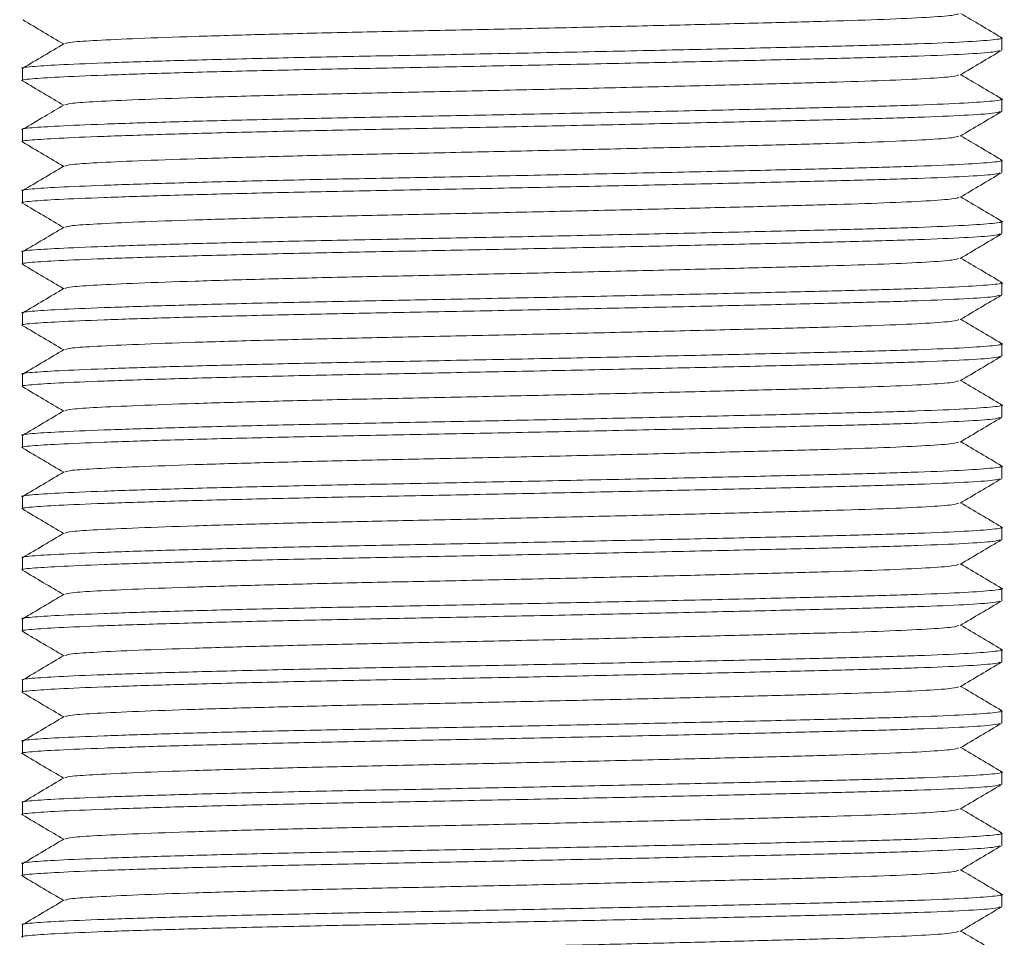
# Model space of a CAD drawing. Header units: millimetres. Extents: x 0 to 210, y 0 to 297.
# Tile 10 of 19: x 64 to 72, y 164 to 172. Entities that reach past the tile are written whole.
import ezdxf

# ---------------------------------------------------------------- set-up
doc = ezdxf.new("R2010")
doc.units = ezdxf.units.MM

msp = doc.modelspace()

# ---------------------------------------------------------------- linework, layer by layer
at = {"color": 7, "linetype": 'Continuous', "lineweight": 15}
for p, q in [((71.9359, 171.4212), (71.9359, 171.5212)), ((63.9359, 171.2712), (63.9359, 171.1712)), ((71.9359, 170.9212), (71.9359, 171.0212)), ((63.9359, 170.7712), (63.9359, 170.6712)), ((71.9359, 170.4212), (71.9359, 170.5212)), ((63.9359, 170.2712), (63.9359, 170.1712)), ((71.9359, 169.9212), (71.9359, 170.0212)), ((63.9359, 169.7712), (63.9359, 169.6712)), ((71.9359, 169.4212), (71.9359, 169.5212)), ((63.9359, 169.2712), (63.9359, 169.1712)), ((71.9359, 168.9212), (71.9359, 169.0212)), ((63.9359, 168.7712), (63.9359, 168.6712)), ((71.9359, 168.4212), (71.9359, 168.5212)), ((63.9359, 168.2712), (63.9359, 168.1712)), ((71.9359, 167.9212), (71.9359, 168.0212)), ((63.9359, 167.7712), (63.9359, 167.6712)), ((71.9359, 167.4212), (71.9359, 167.5212)), ((63.9359, 167.2712), (63.9359, 167.1712)), ((71.9359, 166.9212), (71.9359, 167.0212)), ((63.9359, 166.7712), (63.9359, 166.6712)), ((71.9359, 166.4212), (71.9359, 166.5212)), ((63.9359, 166.2712), (63.9359, 166.1712)), ((71.9359, 165.9212), (71.9359, 166.0212)), ((63.9359, 165.7712), (63.9359, 165.6712)), ((71.9359, 165.4212), (71.9359, 165.5212)), ((63.9359, 165.2712), (63.9359, 165.1712)), ((71.9359, 164.9212), (71.9359, 165.0212)), ((63.9359, 164.7712), (63.9359, 164.6712)), ((71.9359, 164.4212), (71.9359, 164.5212)), ((63.9359, 164.2712), (63.9359, 164.1712))]:
    msp.add_line(p, q, dxfattribs=at)
for points, knots in [([(71.5842, 171.7182), (71.5731, 171.7139), (71.5478, 171.7041), (71.3369, 171.6886), (70.9964, 171.6725), (70.5417, 171.658), (69.9916, 171.6436), (69.3537, 171.6274), (68.6514, 171.6108), (67.9254, 171.5944), (67.2132, 171.5792), (66.5317, 171.5653), (65.8956, 171.5496), (65.3287, 171.533), (64.8642, 171.5165), (64.5306, 171.5007), (64.3255, 171.4877), (64.298, 171.4784), (64.2853, 171.4742)], [0, 0, 0, 0, 0.051378, 0.11683, 0.181417, 0.243942, 0.306467, 0.371054, 0.436506, 0.501522, 0.564856, 0.626803, 0.690827, 0.756133, 0.821439, 0.885463, 0.94741, 1, 1, 1, 1]), ([(71.9337, 171.5239), (71.8775, 171.5573), (71.7667, 171.6231), (71.6559, 171.6888), (71.6013, 171.7212)], [0, 0, 0, 0, 0.507422, 1, 1, 1, 1]), ([(63.9381, 171.6686), (63.9943, 171.6352), (64.1051, 171.5694), (64.2159, 171.5036), (64.2705, 171.4712)], [0, 0, 0, 0, 0.507362, 1, 1, 1, 1]), ([(71.9241, 171.5239), (71.9285, 171.5231), (71.9627, 171.5172), (71.8769, 171.5052), (71.6554, 171.4886), (71.2766, 171.4724), (70.7819, 171.458), (70.1807, 171.4436), (69.4843, 171.4274), (68.7173, 171.4108), (67.9244, 171.3944), (67.1466, 171.3792), (66.4024, 171.3653), (65.7079, 171.3496), (65.0883, 171.333), (64.5831, 171.3164), (64.2114, 171.3007), (64.0006, 171.2868), (63.9114, 171.2768), (63.9371, 171.2714), (63.9377, 171.2712)], [0, 0, 0, 0, 0.00912, 0.071919, 0.135138, 0.197523, 0.257915, 0.318308, 0.380693, 0.443912, 0.506711, 0.567885, 0.62772, 0.689561, 0.752639, 0.815718, 0.877559, 0.937393, 0.998567, 1, 1, 1, 1]), ([(64.2757, 171.4743), (64.2194, 171.4409), (64.107, 171.3742), (63.9946, 171.3074), (63.9383, 171.274)], [0, 0, 0, 0, 0.49999, 1, 1, 1, 1]), ([(71.9212, 171.4185), (71.9089, 171.4141), (71.8813, 171.4042), (71.65, 171.3886), (71.278, 171.3725), (70.7815, 171.358), (70.1808, 171.3436), (69.4842, 171.3274), (68.7173, 171.3108), (67.9244, 171.2944), (67.1466, 171.2792), (66.4024, 171.2653), (65.7079, 171.2496), (65.0883, 171.233), (64.5831, 171.2164), (64.2114, 171.2007), (64.0006, 171.1868), (63.9114, 171.1768), (63.9371, 171.1714), (63.9377, 171.1712)], [0, 0, 0, 0, 0.051761, 0.116353, 0.180093, 0.241797, 0.303502, 0.367242, 0.431834, 0.495997, 0.5585, 0.619634, 0.682818, 0.747267, 0.811715, 0.874899, 0.936033, 0.998536, 1, 1, 1, 1]), ([(71.5963, 171.2183), (71.6525, 171.2516), (71.7649, 171.3184), (71.8774, 171.3851), (71.9336, 171.4185)], [0, 0, 0, 0, 0.499989, 1, 1, 1, 1]), ([(71.5844, 171.2182), (71.5733, 171.2139), (71.548, 171.2041), (71.3369, 171.1886), (70.9964, 171.1725), (70.5417, 171.158), (69.9916, 171.1436), (69.3537, 171.1274), (68.6514, 171.1108), (67.9254, 171.0944), (67.2132, 171.0792), (66.5317, 171.0653), (65.8956, 171.0496), (65.3287, 171.033), (64.8642, 171.0165), (64.5306, 171.0007), (64.3254, 170.9877), (64.2979, 170.9784), (64.2852, 170.9742)], [0, 0, 0, 0, 0.0515523, 0.1169871, 0.1815586, 0.2440677, 0.3065768, 0.3711483, 0.4365832, 0.5015835, 0.5649016, 0.6268327, 0.6908411, 0.7561305, 0.8214199, 0.8854282, 0.9473594, 1, 1, 1, 1]), ([(71.9337, 171.0239), (71.8775, 171.0573), (71.7667, 171.123), (71.6559, 171.1888), (71.6013, 171.2212)], [0, 0, 0, 0, 0.507383, 1, 1, 1, 1]), ([(63.9382, 171.1685), (63.9945, 171.1351), (64.1052, 171.0694), (64.216, 171.0036), (64.2705, 170.9712)], [0, 0, 0, 0, 0.507583, 1, 1, 1, 1]), ([(71.9243, 171.0238), (71.9285, 171.0231), (71.9627, 171.0172), (71.8769, 171.0052), (71.6554, 170.9886), (71.2766, 170.9724), (70.7819, 170.958), (70.1807, 170.9436), (69.4843, 170.9274), (68.7173, 170.9108), (67.9244, 170.8944), (67.1466, 170.8792), (66.4024, 170.8653), (65.7079, 170.8496), (65.0883, 170.833), (64.5831, 170.8164), (64.2114, 170.8007), (64.0006, 170.7868), (63.9114, 170.7768), (63.9371, 170.7714), (63.9377, 170.7712)], [0, 0, 0, 0, 0.009027, 0.071832, 0.135057, 0.197448, 0.257846, 0.318244, 0.380635, 0.44386, 0.506665, 0.567845, 0.627685, 0.689532, 0.752616, 0.8157, 0.877547, 0.937387, 0.998567, 1, 1, 1, 1]), ([(64.2756, 170.9743), (64.2226, 170.9428), (64.1102, 170.876), (63.9977, 170.8093), (63.9383, 170.774)], [0, 0, 0, 0, 0.471833, 1, 1, 1, 1]), ([(71.9215, 170.9185), (71.9092, 170.9141), (71.8815, 170.9042), (71.65, 170.8886), (71.278, 170.8725), (70.7815, 170.858), (70.1808, 170.8436), (69.4842, 170.8274), (68.7173, 170.8108), (67.9244, 170.7944), (67.1466, 170.7792), (66.4024, 170.7653), (65.7079, 170.7496), (65.0883, 170.733), (64.5831, 170.7164), (64.2114, 170.7007), (64.0006, 170.6868), (63.9114, 170.6768), (63.9371, 170.6714), (63.9377, 170.6712)], [0, 0, 0, 0, 0.0519569, 0.1165357, 0.1802624, 0.2419541, 0.3036458, 0.3673725, 0.4319513, 0.4961012, 0.5585912, 0.6197125, 0.6828836, 0.7473188, 0.8117539, 0.874925, 0.9360464, 0.9985363, 1, 1, 1, 1]), ([(71.5964, 170.7183), (71.6526, 170.7517), (71.765, 170.8184), (71.8775, 170.8852), (71.9337, 170.9186)], [0, 0, 0, 0, 0.4999892, 1, 1, 1, 1]), ([(71.5846, 170.7183), (71.5735, 170.714), (71.5482, 170.7042), (71.3369, 170.6886), (70.9964, 170.6725), (70.5417, 170.658), (69.9916, 170.6436), (69.3537, 170.6274), (68.6514, 170.6108), (67.9254, 170.5944), (67.2132, 170.5792), (66.5317, 170.5653), (65.8956, 170.5496), (65.3287, 170.533), (64.8643, 170.5165), (64.5306, 170.5007), (64.325, 170.4876), (64.2974, 170.4783), (64.2846, 170.474)], [0, 0, 0, 0, 0.051726, 0.117113, 0.181637, 0.2441, 0.306563, 0.371087, 0.436473, 0.501425, 0.564697, 0.626582, 0.690543, 0.755785, 0.821026, 0.884987, 0.946872, 1, 1, 1, 1]), ([(71.9336, 170.524), (71.8774, 170.5574), (71.7666, 170.6231), (71.6558, 170.6889), (71.6013, 170.7212)], [0, 0, 0, 0, 0.507606, 1, 1, 1, 1]), ([(63.9383, 170.6684), (63.9945, 170.6351), (64.1053, 170.5693), (64.216, 170.5036), (64.2705, 170.4712)], [0, 0, 0, 0, 0.507708, 1, 1, 1, 1]), ([(71.9238, 170.5239), (71.9283, 170.5232), (71.9627, 170.5172), (71.8769, 170.5052), (71.6554, 170.4886), (71.2767, 170.4724), (70.7819, 170.458), (70.1807, 170.4436), (69.4843, 170.4274), (68.7173, 170.4108), (67.9244, 170.3944), (67.1466, 170.3792), (66.4024, 170.3653), (65.7079, 170.3496), (65.0883, 170.333), (64.5831, 170.3164), (64.2114, 170.3007), (64.0006, 170.2868), (63.9114, 170.2768), (63.9371, 170.2714), (63.9377, 170.2712)], [0, 0, 0, 0, 0.0093568, 0.072141, 0.1353448, 0.1977148, 0.258093, 0.3184713, 0.3808413, 0.4440451, 0.5068293, 0.5679888, 0.6278089, 0.6896351, 0.7526984, 0.8157617, 0.8775879, 0.9374079, 0.9985675, 1, 1, 1, 1]), ([(64.2754, 170.4741), (64.2192, 170.4408), (64.1068, 170.374), (63.9943, 170.3073), (63.9381, 170.2739)], [0, 0, 0, 0, 0.4999904, 1, 1, 1, 1]), ([(71.9217, 170.4185), (71.9093, 170.4141), (71.8816, 170.4042), (71.65, 170.3886), (71.278, 170.3725), (70.7815, 170.358), (70.1808, 170.3436), (69.4842, 170.3274), (68.7173, 170.3108), (67.9244, 170.2944), (67.1466, 170.2792), (66.4024, 170.2653), (65.7079, 170.2496), (65.0883, 170.233), (64.5831, 170.2164), (64.2114, 170.2007), (64.0006, 170.1868), (63.9114, 170.1768), (63.9371, 170.1714), (63.9377, 170.1712)], [0, 0, 0, 0, 0.0520958, 0.116665, 0.1803824, 0.2420651, 0.3037477, 0.3674652, 0.4320344, 0.496175, 0.5586558, 0.6197682, 0.68293, 0.7473558, 0.8117815, 0.8749433, 0.9360557, 0.9985366, 1, 1, 1, 1]), ([(71.5964, 170.2183), (71.6526, 170.2517), (71.7651, 170.3185), (71.8775, 170.3852), (71.9338, 170.4186)], [0, 0, 0, 0, 0.499989, 1, 1, 1, 1]), ([(63.9383, 170.1685), (63.9945, 170.1351), (64.1053, 170.0693), (64.216, 170.0036), (64.2705, 169.9712)], [0, 0, 0, 0, 0.5077166, 1, 1, 1, 1]), ([(71.5848, 170.2183), (71.5736, 170.214), (71.5483, 170.2042), (71.3369, 170.1886), (70.9964, 170.1725), (70.5417, 170.158), (69.9916, 170.1436), (69.3537, 170.1274), (68.6514, 170.1108), (67.9254, 170.0944), (67.2132, 170.0792), (66.5317, 170.0653), (65.8956, 170.0496), (65.3287, 170.033), (64.8643, 170.0165), (64.5306, 170.0007), (64.3251, 169.9876), (64.2975, 169.9783), (64.2848, 169.9741)], [0, 0, 0, 0, 0.051883, 0.117267, 0.181788, 0.244248, 0.306709, 0.37123, 0.436614, 0.501564, 0.564833, 0.626716, 0.690674, 0.755913, 0.821151, 0.88511, 0.946993, 1, 1, 1, 1]), ([(71.9335, 170.024), (71.8772, 170.0574), (71.7665, 170.1231), (71.6558, 170.1889), (71.6013, 170.2212)], [0, 0, 0, 0, 0.507764, 1, 1, 1, 1]), ([(71.9235, 170.024), (71.9281, 170.0232), (71.9627, 170.0173), (71.877, 170.0052), (71.6553, 169.9886), (71.2767, 169.9724), (70.7819, 169.958), (70.1807, 169.9436), (69.4843, 169.9274), (68.7173, 169.9108), (67.9244, 169.8944), (67.1466, 169.8792), (66.4024, 169.8653), (65.7079, 169.8496), (65.0883, 169.833), (64.5831, 169.8164), (64.2114, 169.8007), (64.0006, 169.7868), (63.9114, 169.7768), (63.9371, 169.7714), (63.9377, 169.7712)], [0, 0, 0, 0, 0.009614, 0.072382, 0.135569, 0.197923, 0.258285, 0.318648, 0.381002, 0.444189, 0.506957, 0.568101, 0.627905, 0.689716, 0.752763, 0.815809, 0.87762, 0.937424, 0.998568, 1, 1, 1, 1]), ([(71.9217, 169.9185), (71.9093, 169.9141), (71.8816, 169.9042), (71.65, 169.8886), (71.278, 169.8725), (70.7815, 169.858), (70.1808, 169.8436), (69.4842, 169.8274), (68.7173, 169.8108), (67.9244, 169.7944), (67.1466, 169.7792), (66.4024, 169.7653), (65.7079, 169.7496), (65.0883, 169.733), (64.5831, 169.7164), (64.2114, 169.7007), (64.0006, 169.6868), (63.9114, 169.6768), (63.9371, 169.6714), (63.9377, 169.6712)], [0, 0, 0, 0, 0.052104, 0.116673, 0.180389, 0.242072, 0.303754, 0.367471, 0.432039, 0.496179, 0.55866, 0.619771, 0.682933, 0.747358, 0.811783, 0.874944, 0.936056, 0.998537, 1, 1, 1, 1]), ([(64.2755, 169.9742), (64.2193, 169.9408), (64.1068, 169.874), (63.9944, 169.8073), (63.9381, 169.7739)], [0, 0, 0, 0, 0.49999, 1, 1, 1, 1]), ([(71.5964, 169.7183), (71.6527, 169.7517), (71.7651, 169.8185), (71.8776, 169.8852), (71.9338, 169.9186)], [0, 0, 0, 0, 0.49999, 1, 1, 1, 1]), ([(63.9382, 169.6685), (63.9945, 169.6351), (64.1052, 169.5694), (64.216, 169.5036), (64.2705, 169.4712)], [0, 0, 0, 0, 0.507621, 1, 1, 1, 1]), ([(71.5848, 169.7183), (71.5736, 169.714), (71.5483, 169.7042), (71.3369, 169.6886), (70.9964, 169.6725), (70.5417, 169.658), (69.9916, 169.6436), (69.3537, 169.6274), (68.6514, 169.6108), (67.9254, 169.5944), (67.2132, 169.5792), (66.5317, 169.5653), (65.8956, 169.5496), (65.3287, 169.533), (64.8642, 169.5165), (64.5306, 169.5007), (64.3254, 169.4877), (64.2979, 169.4784), (64.2852, 169.4741)], [0, 0, 0, 0, 0.051926, 0.117332, 0.181876, 0.244357, 0.306839, 0.371382, 0.436789, 0.50176, 0.565051, 0.626955, 0.690935, 0.756196, 0.821457, 0.885437, 0.947341, 1, 1, 1, 1]), ([(71.9336, 169.524), (71.8774, 169.5573), (71.7666, 169.6231), (71.6558, 169.6888), (71.6013, 169.7212)], [0, 0, 0, 0, 0.5075422, 1, 1, 1, 1]), ([(71.9239, 169.5239), (71.9283, 169.5231), (71.9627, 169.5172), (71.8769, 169.5052), (71.6554, 169.4886), (71.2767, 169.4724), (70.7819, 169.458), (70.1807, 169.4436), (69.4843, 169.4274), (68.7173, 169.4108), (67.9244, 169.3944), (67.1466, 169.3792), (66.4024, 169.3653), (65.7079, 169.3496), (65.0883, 169.333), (64.5831, 169.3164), (64.2114, 169.3007), (64.0006, 169.2868), (63.9114, 169.2768), (63.9371, 169.2714), (63.9377, 169.2712)], [0, 0, 0, 0, 0.009319, 0.072106, 0.135312, 0.197684, 0.258065, 0.318445, 0.380818, 0.444024, 0.506811, 0.567972, 0.627795, 0.689623, 0.752689, 0.815755, 0.877583, 0.937406, 0.998567, 1, 1, 1, 1]), ([(71.9213, 169.4185), (71.909, 169.4141), (71.8813, 169.4042), (71.65, 169.3886), (71.278, 169.3725), (70.7815, 169.358), (70.1808, 169.3436), (69.4842, 169.3274), (68.7173, 169.3108), (67.9244, 169.2944), (67.1466, 169.2792), (66.4024, 169.2653), (65.7079, 169.2496), (65.0883, 169.233), (64.5831, 169.2164), (64.2114, 169.2007), (64.0006, 169.1868), (63.9114, 169.1768), (63.9371, 169.1714), (63.9377, 169.1712)], [0, 0, 0, 0, 0.051814, 0.116403, 0.180139, 0.24184, 0.303541, 0.367277, 0.431866, 0.496025, 0.558525, 0.619655, 0.682836, 0.747281, 0.811726, 0.874906, 0.936037, 0.998536, 1, 1, 1, 1]), ([(64.2756, 169.4743), (64.2194, 169.4409), (64.107, 169.3741), (63.9945, 169.3074), (63.9383, 169.274)], [0, 0, 0, 0, 0.49999, 1, 1, 1, 1]), ([(71.5963, 169.2183), (71.6525, 169.2517), (71.765, 169.3184), (71.8774, 169.3852), (71.9337, 169.4185)], [0, 0, 0, 0, 0.49999, 1, 1, 1, 1]), ([(71.5845, 169.2183), (71.5734, 169.2139), (71.5481, 169.2042), (71.3369, 169.1886), (70.9964, 169.1725), (70.5417, 169.158), (69.9916, 169.1436), (69.3537, 169.1274), (68.6514, 169.1108), (67.9254, 169.0944), (67.2132, 169.0792), (66.5317, 169.0653), (65.8956, 169.0496), (65.3287, 169.033), (64.8642, 169.0165), (64.5306, 169.0007), (64.3255, 168.9877), (64.298, 168.9784), (64.2854, 168.9742)], [0, 0, 0, 0, 0.05166, 0.117095, 0.181666, 0.244175, 0.306684, 0.371255, 0.43669, 0.50169, 0.565008, 0.626939, 0.690947, 0.756236, 0.821525, 0.885533, 0.947464, 1, 1, 1, 1]), ([(71.9337, 169.0239), (71.8775, 169.0573), (71.7667, 169.123), (71.6559, 169.1888), (71.6013, 169.2212)], [0, 0, 0, 0, 0.507351, 1, 1, 1, 1]), ([(63.9381, 169.1685), (63.9944, 169.1352), (64.1052, 169.0694), (64.216, 169.0036), (64.2705, 168.9712)], [0, 0, 0, 0, 0.507486, 1, 1, 1, 1]), ([(71.9243, 169.0238), (71.9286, 169.0231), (71.9627, 169.0172), (71.8768, 169.0052), (71.6554, 168.9886), (71.2766, 168.9724), (70.7819, 168.958), (70.1807, 168.9436), (69.4843, 168.9274), (68.7173, 168.9108), (67.9244, 168.8944), (67.1466, 168.8792), (66.4024, 168.8653), (65.7079, 168.8496), (65.0883, 168.833), (64.5831, 168.8164), (64.2114, 168.8007), (64.0006, 168.7868), (63.9114, 168.7768), (63.9371, 168.7714), (63.9377, 168.7712)], [0, 0, 0, 0, 0.008991, 0.071798, 0.135025, 0.197418, 0.257819, 0.318219, 0.380612, 0.44384, 0.506647, 0.567829, 0.627671, 0.68952, 0.752607, 0.815694, 0.877543, 0.937385, 0.998567, 1, 1, 1, 1]), ([(64.2757, 168.9743), (64.2195, 168.9409), (64.107, 168.8742), (63.9946, 168.8074), (63.9384, 168.774)], [0, 0, 0, 0, 0.49999, 1, 1, 1, 1]), ([(71.921, 168.9184), (71.9087, 168.914), (71.8811, 168.9042), (71.65, 168.8886), (71.278, 168.8725), (70.7815, 168.858), (70.1808, 168.8436), (69.4842, 168.8274), (68.7173, 168.8108), (67.9244, 168.7944), (67.1466, 168.7792), (66.4024, 168.7653), (65.7079, 168.7496), (65.0883, 168.733), (64.5831, 168.7164), (64.2114, 168.7007), (64.0006, 168.6868), (63.9114, 168.6768), (63.9371, 168.6714), (63.9377, 168.6712)], [0, 0, 0, 0, 0.0515764, 0.1161811, 0.1799334, 0.2416498, 0.3033663, 0.3671186, 0.4317233, 0.4958989, 0.558414, 0.6195599, 0.6827563, 0.7472173, 0.8116784, 0.8748748, 0.9360207, 0.9985357, 1, 1, 1, 1]), ([(71.5962, 168.7182), (71.6524, 168.7516), (71.7649, 168.8183), (71.8773, 168.8851), (71.9335, 168.9185)], [0, 0, 0, 0, 0.49999, 1, 1, 1, 1]), ([(71.5842, 168.7182), (71.5731, 168.7139), (71.5478, 168.7041), (71.3369, 168.6886), (70.9964, 168.6725), (70.5417, 168.658), (69.9916, 168.6436), (69.3537, 168.6274), (68.6514, 168.6108), (67.9254, 168.5944), (67.2132, 168.5792), (66.5317, 168.5653), (65.8956, 168.5496), (65.3287, 168.533), (64.8643, 168.5165), (64.5306, 168.5007), (64.3251, 168.4876), (64.2975, 168.4783), (64.2848, 168.4741)], [0, 0, 0, 0, 0.051377, 0.116796, 0.181351, 0.243845, 0.306338, 0.370894, 0.436312, 0.501297, 0.564599, 0.626515, 0.690507, 0.755781, 0.821054, 0.885046, 0.946962, 1, 1, 1, 1]), ([(71.9336, 168.5239), (71.8774, 168.5573), (71.7666, 168.6231), (71.6558, 168.6888), (71.6013, 168.7212)], [0, 0, 0, 0, 0.507516, 1, 1, 1, 1]), ([(63.9381, 168.6686), (63.9943, 168.6352), (64.1051, 168.5694), (64.2159, 168.5036), (64.2705, 168.4712)], [0, 0, 0, 0, 0.507367, 1, 1, 1, 1]), ([(71.924, 168.5239), (71.9284, 168.5231), (71.9627, 168.5172), (71.8769, 168.5052), (71.6554, 168.4886), (71.2766, 168.4724), (70.7819, 168.458), (70.1807, 168.4436), (69.4843, 168.4274), (68.7173, 168.4108), (67.9244, 168.3944), (67.1466, 168.3792), (66.4024, 168.3653), (65.7079, 168.3496), (65.0883, 168.333), (64.5831, 168.3164), (64.2114, 168.3007), (64.0006, 168.2868), (63.9114, 168.2768), (63.9371, 168.2714), (63.9377, 168.2712)], [0, 0, 0, 0, 0.009217, 0.07201, 0.135223, 0.197602, 0.257989, 0.318375, 0.380754, 0.443967, 0.50676, 0.567928, 0.627757, 0.689591, 0.752664, 0.815736, 0.877571, 0.937399, 0.998567, 1, 1, 1, 1]), ([(64.2755, 168.4742), (64.2193, 168.4408), (64.1068, 168.374), (63.9944, 168.3073), (63.9382, 168.2739)], [0, 0, 0, 0, 0.499991, 1, 1, 1, 1]), ([(71.9209, 168.4184), (71.9087, 168.414), (71.881, 168.4042), (71.65, 168.3886), (71.278, 168.3725), (70.7815, 168.358), (70.1808, 168.3436), (69.4842, 168.3274), (68.7173, 168.3108), (67.9244, 168.2944), (67.1466, 168.2792), (66.4024, 168.2653), (65.7079, 168.2496), (65.0883, 168.233), (64.5831, 168.2164), (64.2114, 168.2007), (64.0006, 168.1868), (63.9114, 168.1768), (63.9371, 168.1714), (63.9377, 168.1712)], [0, 0, 0, 0, 0.051502, 0.116112, 0.179869, 0.241591, 0.303312, 0.367069, 0.431679, 0.49586, 0.558379, 0.61953, 0.682732, 0.747198, 0.811664, 0.874865, 0.936016, 0.998536, 1, 1, 1, 1]), ([(71.5962, 168.2182), (71.6524, 168.2516), (71.7648, 168.3183), (71.8773, 168.3851), (71.9335, 168.4184)], [0, 0, 0, 0, 0.49999, 1, 1, 1, 1]), ([(71.5841, 168.2182), (71.573, 168.2139), (71.5478, 168.2041), (71.3369, 168.1886), (70.9964, 168.1725), (70.5417, 168.158), (69.9916, 168.1436), (69.3537, 168.1274), (68.6514, 168.1108), (67.9254, 168.0944), (67.2132, 168.0792), (66.5317, 168.0653), (65.8956, 168.0496), (65.3287, 168.033), (64.8643, 168.0165), (64.5306, 168.0007), (64.325, 167.9876), (64.2974, 167.9783), (64.2847, 167.974)], [0, 0, 0, 0, 0.05128, 0.116698, 0.181253, 0.243746, 0.306239, 0.370795, 0.436213, 0.501197, 0.564499, 0.626414, 0.690406, 0.755679, 0.820952, 0.884944, 0.94686, 1, 1, 1, 1]), ([(71.9335, 168.024), (71.8773, 168.0574), (71.7665, 168.1231), (71.6558, 168.1889), (71.6013, 168.2212)], [0, 0, 0, 0, 0.5077284, 1, 1, 1, 1]), ([(63.938, 168.1686), (63.9943, 168.1352), (64.1051, 168.0694), (64.2159, 168.0036), (64.2705, 167.9712)], [0, 0, 0, 0, 0.507305, 1, 1, 1, 1]), ([(71.9236, 168.024), (71.9281, 168.0232), (71.9627, 168.0173), (71.877, 168.0052), (71.6553, 167.9886), (71.2767, 167.9724), (70.7819, 167.958), (70.1807, 167.9436), (69.4843, 167.9274), (68.7173, 167.9108), (67.9244, 167.8944), (67.1466, 167.8792), (66.4024, 167.8653), (65.7079, 167.8496), (65.0883, 167.833), (64.5831, 167.8164), (64.2114, 167.8007), (64.0006, 167.7868), (63.9114, 167.7768), (63.9371, 167.7714), (63.9377, 167.7712)], [0, 0, 0, 0, 0.009548, 0.07232, 0.135512, 0.19787, 0.258236, 0.318603, 0.380961, 0.444152, 0.506924, 0.568072, 0.627881, 0.689695, 0.752746, 0.815797, 0.877612, 0.93742, 0.998568, 1, 1, 1, 1]), ([(64.2754, 167.9741), (64.2192, 167.9408), (64.1068, 167.874), (63.9943, 167.8073), (63.9381, 167.7739)], [0, 0, 0, 0, 0.49999, 1, 1, 1, 1]), ([(71.921, 167.9184), (71.9088, 167.914), (71.8811, 167.9042), (71.65, 167.8886), (71.278, 167.8725), (70.7815, 167.858), (70.1808, 167.8436), (69.4842, 167.8274), (68.7173, 167.8108), (67.9244, 167.7944), (67.1466, 167.7792), (66.4024, 167.7653), (65.7079, 167.7496), (65.0883, 167.733), (64.5831, 167.7164), (64.2114, 167.7007), (64.0006, 167.6868), (63.9114, 167.6768), (63.9371, 167.6714), (63.9377, 167.6712)], [0, 0, 0, 0, 0.051591, 0.116195, 0.179946, 0.241662, 0.303377, 0.367129, 0.431732, 0.495907, 0.558421, 0.619566, 0.682761, 0.747221, 0.811681, 0.874877, 0.936022, 0.998536, 1, 1, 1, 1]), ([(71.5962, 167.7182), (71.6524, 167.7516), (71.7649, 167.8183), (71.8773, 167.8851), (71.9336, 167.9185)], [0, 0, 0, 0, 0.499989, 1, 1, 1, 1]), ([(63.9381, 167.6686), (63.9943, 167.6352), (64.1051, 167.5694), (64.2159, 167.5036), (64.2705, 167.4712)], [0, 0, 0, 0, 0.50738, 1, 1, 1, 1]), ([(71.5842, 167.7182), (71.5731, 167.7139), (71.5478, 167.7041), (71.3369, 167.6886), (70.9964, 167.6725), (70.5417, 167.658), (69.9916, 167.6436), (69.3537, 167.6274), (68.6514, 167.6108), (67.9254, 167.5944), (67.2132, 167.5792), (66.5317, 167.5653), (65.8956, 167.5496), (65.3287, 167.533), (64.8642, 167.5165), (64.5306, 167.5007), (64.3253, 167.4876), (64.2977, 167.4784), (64.2851, 167.4741)], [0, 0, 0, 0, 0.0513759, 0.1168116, 0.1813839, 0.2438938, 0.3064037, 0.370976, 0.4364117, 0.5014129, 0.5647318, 0.6266637, 0.6906729, 0.7559631, 0.8212533, 0.8852625, 0.9471944, 1, 1, 1, 1]), ([(71.9335, 167.524), (71.8773, 167.5574), (71.7665, 167.6231), (71.6558, 167.6889), (71.6013, 167.7212)], [0, 0, 0, 0, 0.5077173, 1, 1, 1, 1]), ([(71.9236, 167.524), (71.9281, 167.5232), (71.9627, 167.5173), (71.877, 167.5052), (71.6553, 167.4886), (71.2767, 167.4724), (70.7819, 167.458), (70.1807, 167.4436), (69.4843, 167.4274), (68.7173, 167.4108), (67.9244, 167.3944), (67.1466, 167.3792), (66.4024, 167.3653), (65.7079, 167.3496), (65.0883, 167.333), (64.5831, 167.3164), (64.2114, 167.3007), (64.0006, 167.2868), (63.9114, 167.2768), (63.9371, 167.2714), (63.9377, 167.2712)], [0, 0, 0, 0, 0.0095604, 0.0723316, 0.1355225, 0.1978797, 0.2582455, 0.3186113, 0.3809685, 0.4441594, 0.5069306, 0.5680776, 0.6278854, 0.6896988, 0.7527492, 0.8157996, 0.877613, 0.9374208, 0.9985678, 1, 1, 1, 1]), ([(71.9213, 167.4185), (71.909, 167.4141), (71.8813, 167.4042), (71.65, 167.3886), (71.278, 167.3725), (70.7815, 167.358), (70.1808, 167.3436), (69.4842, 167.3274), (68.7173, 167.3108), (67.9244, 167.2944), (67.1466, 167.2792), (66.4024, 167.2653), (65.7079, 167.2496), (65.0883, 167.233), (64.5831, 167.2164), (64.2114, 167.2007), (64.0006, 167.1868), (63.9114, 167.1768), (63.9371, 167.1714), (63.9377, 167.1712)], [0, 0, 0, 0, 0.051774, 0.116365, 0.180104, 0.241808, 0.303511, 0.36725, 0.431842, 0.496004, 0.558506, 0.619639, 0.682822, 0.74727, 0.811718, 0.874901, 0.936034, 0.998536, 1, 1, 1, 1]), ([(64.2756, 167.4742), (64.2194, 167.4408), (64.1069, 167.3741), (63.9945, 167.3073), (63.9382, 167.274)], [0, 0, 0, 0, 0.49999, 1, 1, 1, 1]), ([(71.5963, 167.2183), (71.6525, 167.2516), (71.765, 167.3184), (71.8774, 167.3851), (71.9336, 167.4185)], [0, 0, 0, 0, 0.499989, 1, 1, 1, 1]), ([(63.9382, 167.1685), (63.9945, 167.1351), (64.1052, 167.0694), (64.216, 167.0036), (64.2705, 166.9712)], [0, 0, 0, 0, 0.5075934, 1, 1, 1, 1]), ([(71.5844, 167.2182), (71.5733, 167.2139), (71.548, 167.2041), (71.3369, 167.1886), (70.9964, 167.1725), (70.5417, 167.158), (69.9916, 167.1436), (69.3537, 167.1274), (68.6514, 167.1108), (67.9254, 167.0944), (67.2132, 167.0792), (66.5317, 167.0653), (65.8956, 167.0496), (65.3287, 167.033), (64.8642, 167.0165), (64.5306, 167.0007), (64.3255, 166.9877), (64.298, 166.9784), (64.2854, 166.9742)], [0, 0, 0, 0, 0.051571, 0.117011, 0.181589, 0.244104, 0.306618, 0.371196, 0.436637, 0.501643, 0.564967, 0.626903, 0.690918, 0.756213, 0.821508, 0.885523, 0.947459, 1, 1, 1, 1]), ([(71.9337, 167.0239), (71.8775, 167.0573), (71.7667, 167.123), (71.6559, 167.1888), (71.6013, 167.2212)], [0, 0, 0, 0, 0.507374, 1, 1, 1, 1]), ([(71.9242, 167.0238), (71.9285, 167.0231), (71.9627, 167.0172), (71.8769, 167.0052), (71.6554, 166.9886), (71.2766, 166.9724), (70.7819, 166.958), (70.1807, 166.9436), (69.4843, 166.9274), (68.7173, 166.9108), (67.9244, 166.8944), (67.1466, 166.8792), (66.4024, 166.8653), (65.7079, 166.8496), (65.0883, 166.833), (64.5831, 166.8164), (64.2114, 166.8007), (64.0006, 166.7868), (63.9114, 166.7768), (63.9371, 166.7714), (63.9377, 166.7712)], [0, 0, 0, 0, 0.009037, 0.0718414, 0.1350657, 0.1974558, 0.2578535, 0.3182513, 0.3806414, 0.4438656, 0.5066701, 0.5678494, 0.6276887, 0.6895349, 0.7526186, 0.8157022, 0.8775484, 0.9373877, 0.998567, 1, 1, 1, 1]), ([(64.2757, 166.9743), (64.2195, 166.9409), (64.107, 166.8742), (63.9946, 166.8074), (63.9384, 166.774)], [0, 0, 0, 0, 0.49999, 1, 1, 1, 1]), ([(71.9215, 166.9185), (71.9092, 166.9141), (71.8815, 166.9042), (71.65, 166.8886), (71.278, 166.8725), (70.7815, 166.858), (70.1808, 166.8436), (69.4842, 166.8274), (68.7173, 166.8108), (67.9244, 166.7944), (67.1466, 166.7792), (66.4024, 166.7653), (65.7079, 166.7496), (65.0883, 166.733), (64.5831, 166.7164), (64.2114, 166.7007), (64.0006, 166.6868), (63.9114, 166.6768), (63.9371, 166.6714), (63.9377, 166.6712)], [0, 0, 0, 0, 0.0519683, 0.1165463, 0.1802723, 0.2419632, 0.3036541, 0.3673801, 0.4319581, 0.4961072, 0.5585965, 0.6197171, 0.6828874, 0.7473218, 0.8117562, 0.8749265, 0.9360471, 0.9985364, 1, 1, 1, 1]), ([(71.5964, 166.7183), (71.6526, 166.7517), (71.765, 166.8184), (71.8775, 166.8852), (71.9337, 166.9186)], [0, 0, 0, 0, 0.499989, 1, 1, 1, 1]), ([(71.5847, 166.7183), (71.5735, 166.714), (71.5482, 166.7042), (71.3369, 166.6886), (70.9964, 166.6725), (70.5417, 166.658), (69.9916, 166.6436), (69.3537, 166.6274), (68.6514, 166.6108), (67.9254, 166.5944), (67.2132, 166.5792), (66.5317, 166.5653), (65.8956, 166.5496), (65.3287, 166.533), (64.8642, 166.5165), (64.5306, 166.5007), (64.3253, 166.4876), (64.2977, 166.4784), (64.285, 166.4741)], [0, 0, 0, 0, 0.051755, 0.117163, 0.181707, 0.24419, 0.306673, 0.371217, 0.436624, 0.501597, 0.564889, 0.626794, 0.690775, 0.756037, 0.821299, 0.88528, 0.947185, 1, 1, 1, 1]), ([(71.9337, 166.5239), (71.8775, 166.5573), (71.7667, 166.6231), (71.6559, 166.6888), (71.6013, 166.7212)], [0, 0, 0, 0, 0.507426, 1, 1, 1, 1]), ([(63.9383, 166.6684), (63.9945, 166.6351), (64.1053, 166.5693), (64.216, 166.5036), (64.2705, 166.4712)], [0, 0, 0, 0, 0.507712, 1, 1, 1, 1]), ([(71.9242, 166.5239), (71.9285, 166.5231), (71.9627, 166.5172), (71.8769, 166.5052), (71.6554, 166.4886), (71.2766, 166.4724), (70.7819, 166.458), (70.1807, 166.4436), (69.4843, 166.4274), (68.7173, 166.4108), (67.9244, 166.3944), (67.1466, 166.3792), (66.4024, 166.3653), (65.7079, 166.3496), (65.0883, 166.333), (64.5831, 166.3164), (64.2114, 166.3007), (64.0006, 166.2868), (63.9114, 166.2768), (63.9371, 166.2714), (63.9377, 166.2712)], [0, 0, 0, 0, 0.009089, 0.07189, 0.135111, 0.197498, 0.257893, 0.318287, 0.380674, 0.443895, 0.506696, 0.567872, 0.627708, 0.689551, 0.752632, 0.815712, 0.877555, 0.937391, 0.998567, 1, 1, 1, 1]), ([(64.2756, 166.4742), (64.2193, 166.4408), (64.1069, 166.3741), (63.9945, 166.3074), (63.9382, 166.274)], [0, 0, 0, 0, 0.499991, 1, 1, 1, 1]), ([(71.9217, 166.4185), (71.9093, 166.4141), (71.8816, 166.4042), (71.65, 166.3886), (71.278, 166.3725), (70.7815, 166.358), (70.1808, 166.3436), (69.4842, 166.3274), (68.7173, 166.3108), (67.9244, 166.2944), (67.1466, 166.2792), (66.4024, 166.2653), (65.7079, 166.2496), (65.0883, 166.233), (64.5831, 166.2164), (64.2114, 166.2007), (64.0006, 166.1868), (63.9114, 166.1768), (63.9371, 166.1714), (63.9377, 166.1712)], [0, 0, 0, 0, 0.052101, 0.11667, 0.180387, 0.242069, 0.303752, 0.367469, 0.432038, 0.496178, 0.558658, 0.61977, 0.682932, 0.747357, 0.811783, 0.874944, 0.936056, 0.998537, 1, 1, 1, 1]), ([(71.5964, 166.2183), (71.6526, 166.2517), (71.7651, 166.3185), (71.8775, 166.3852), (71.9338, 166.4186)], [0, 0, 0, 0, 0.499989, 1, 1, 1, 1]), ([(71.5848, 166.2183), (71.5736, 166.214), (71.5483, 166.2042), (71.3369, 166.1886), (70.9964, 166.1725), (70.5417, 166.158), (69.9916, 166.1436), (69.3537, 166.1274), (68.6514, 166.1108), (67.9254, 166.0944), (67.2132, 166.0792), (66.5317, 166.0653), (65.8956, 166.0496), (65.3287, 166.033), (64.8643, 166.0165), (64.5306, 166.0007), (64.325, 165.9876), (64.2974, 165.9783), (64.2846, 165.974)], [0, 0, 0, 0, 0.051881, 0.117256, 0.181767, 0.244219, 0.30667, 0.371181, 0.436556, 0.501496, 0.564755, 0.626629, 0.690578, 0.755807, 0.821036, 0.884985, 0.946858, 1, 1, 1, 1]), ([(71.9335, 166.024), (71.8773, 166.0574), (71.7666, 166.1231), (71.6558, 166.1889), (71.6013, 166.2212)], [0, 0, 0, 0, 0.507655, 1, 1, 1, 1]), ([(63.9383, 166.1685), (63.9945, 166.1351), (64.1053, 166.0693), (64.216, 166.0036), (64.2705, 165.9712)], [0, 0, 0, 0, 0.507713, 1, 1, 1, 1]), ([(71.9237, 166.0239), (71.9282, 166.0232), (71.9627, 166.0172), (71.877, 166.0052), (71.6554, 165.9886), (71.2767, 165.9724), (70.7819, 165.958), (70.1807, 165.9436), (69.4843, 165.9274), (68.7173, 165.9108), (67.9244, 165.8944), (67.1466, 165.8792), (66.4024, 165.8653), (65.7079, 165.8496), (65.0883, 165.833), (64.5831, 165.8164), (64.2114, 165.8007), (64.0006, 165.7868), (63.9114, 165.7768), (63.9371, 165.7714), (63.9377, 165.7712)], [0, 0, 0, 0, 0.0094369, 0.072216, 0.1354147, 0.1977796, 0.258153, 0.3185264, 0.3808913, 0.4440901, 0.5068691, 0.5680237, 0.627839, 0.6896602, 0.7527184, 0.8157766, 0.8775978, 0.937413, 0.9985676, 1, 1, 1, 1]), ([(64.2754, 165.9741), (64.2192, 165.9408), (64.1068, 165.874), (63.9943, 165.8073), (63.9381, 165.7739)], [0, 0, 0, 0, 0.49999, 1, 1, 1, 1]), ([(71.9217, 165.9185), (71.9093, 165.9141), (71.8816, 165.9042), (71.65, 165.8886), (71.278, 165.8725), (70.7815, 165.858), (70.1808, 165.8436), (69.4842, 165.8274), (68.7173, 165.8108), (67.9244, 165.7944), (67.1466, 165.7792), (66.4024, 165.7653), (65.7079, 165.7496), (65.0883, 165.733), (64.5831, 165.7164), (64.2114, 165.7007), (64.0006, 165.6868), (63.9114, 165.6768), (63.9371, 165.6714), (63.9377, 165.6712)], [0, 0, 0, 0, 0.052098, 0.116667, 0.180385, 0.242067, 0.30375, 0.367467, 0.432036, 0.496176, 0.558657, 0.619769, 0.682931, 0.747356, 0.811782, 0.874944, 0.936056, 0.998537, 1, 1, 1, 1]), ([(71.5964, 165.7183), (71.6527, 165.7517), (71.7651, 165.8185), (71.8775, 165.8852), (71.9338, 165.9186)], [0, 0, 0, 0, 0.49999, 1, 1, 1, 1]), ([(71.5848, 165.7183), (71.5736, 165.714), (71.5483, 165.7042), (71.3369, 165.6886), (70.9964, 165.6725), (70.5417, 165.658), (69.9916, 165.6436), (69.3537, 165.6274), (68.6514, 165.6108), (67.9254, 165.5944), (67.2132, 165.5792), (66.5317, 165.5653), (65.8956, 165.5496), (65.3287, 165.533), (64.8643, 165.5165), (64.5306, 165.5007), (64.3252, 165.4876), (64.2976, 165.4784), (64.2849, 165.4741)], [0, 0, 0, 0, 0.051908, 0.117296, 0.181822, 0.244288, 0.306753, 0.371279, 0.436667, 0.501622, 0.564896, 0.626783, 0.690746, 0.75599, 0.821233, 0.885197, 0.947084, 1, 1, 1, 1]), ([(71.9335, 165.524), (71.8772, 165.5574), (71.7665, 165.6231), (71.6558, 165.6889), (71.6013, 165.7212)], [0, 0, 0, 0, 0.5077634, 1, 1, 1, 1]), ([(63.9382, 165.6685), (63.9945, 165.6351), (64.1052, 165.5694), (64.216, 165.5036), (64.2705, 165.4712)], [0, 0, 0, 0, 0.507614, 1, 1, 1, 1]), ([(71.9235, 165.524), (71.9281, 165.5232), (71.9627, 165.5173), (71.877, 165.5052), (71.6553, 165.4886), (71.2767, 165.4724), (70.7819, 165.458), (70.1807, 165.4436), (69.4843, 165.4274), (68.7173, 165.4108), (67.9244, 165.3944), (67.1466, 165.3792), (66.4024, 165.3653), (65.7079, 165.3496), (65.0883, 165.333), (64.5831, 165.3164), (64.2114, 165.3007), (64.0006, 165.2868), (63.9114, 165.2768), (63.9371, 165.2714), (63.9377, 165.2712)], [0, 0, 0, 0, 0.009621, 0.072388, 0.135575, 0.197929, 0.258291, 0.318653, 0.381006, 0.444193, 0.506961, 0.568104, 0.627908, 0.689718, 0.752764, 0.815811, 0.877621, 0.937425, 0.998568, 1, 1, 1, 1]), ([(71.9213, 165.4185), (71.909, 165.4141), (71.8813, 165.4042), (71.65, 165.3886), (71.278, 165.3725), (70.7815, 165.358), (70.1808, 165.3436), (69.4842, 165.3274), (68.7173, 165.3108), (67.9244, 165.2944), (67.1466, 165.2792), (66.4024, 165.2653), (65.7079, 165.2496), (65.0883, 165.233), (64.5831, 165.2164), (64.2114, 165.2007), (64.0006, 165.1868), (63.9114, 165.1768), (63.9371, 165.1714), (63.9377, 165.1712)], [0, 0, 0, 0, 0.051794, 0.116384, 0.180122, 0.241824, 0.303526, 0.367264, 0.431854, 0.496015, 0.558515, 0.619647, 0.682829, 0.747275, 0.811722, 0.874904, 0.936035, 0.998536, 1, 1, 1, 1]), ([(64.2755, 165.4742), (64.2193, 165.4408), (64.1068, 165.3741), (63.9944, 165.3073), (63.9382, 165.2739)], [0, 0, 0, 0, 0.49999, 1, 1, 1, 1]), ([(71.5963, 165.2183), (71.6525, 165.2516), (71.765, 165.3184), (71.8774, 165.3851), (71.9336, 165.4185)], [0, 0, 0, 0, 0.49999, 1, 1, 1, 1]), ([(63.9381, 165.1685), (63.9944, 165.1352), (64.1052, 165.0694), (64.216, 165.0036), (64.2705, 164.9712)], [0, 0, 0, 0, 0.507479, 1, 1, 1, 1]), ([(71.5845, 165.2182), (71.5733, 165.2139), (71.5481, 165.2042), (71.3369, 165.1886), (70.9964, 165.1725), (70.5417, 165.158), (69.9916, 165.1436), (69.3537, 165.1274), (68.6514, 165.1108), (67.9254, 165.0944), (67.2132, 165.0792), (66.5317, 165.0653), (65.8956, 165.0496), (65.3287, 165.033), (64.8642, 165.0165), (64.5306, 165.0007), (64.3255, 164.9877), (64.2979, 164.9784), (64.2853, 164.9742)], [0, 0, 0, 0, 0.051636, 0.117067, 0.181635, 0.244141, 0.306647, 0.371215, 0.436647, 0.501644, 0.564959, 0.626886, 0.690891, 0.756177, 0.821463, 0.885469, 0.947396, 1, 1, 1, 1]), ([(71.9337, 165.0239), (71.8774, 165.0573), (71.7666, 165.1231), (71.6559, 165.1888), (71.6013, 165.2212)], [0, 0, 0, 0, 0.5074549, 1, 1, 1, 1]), ([(71.9241, 165.0239), (71.9284, 165.0231), (71.9627, 165.0172), (71.8769, 165.0052), (71.6554, 164.9886), (71.2766, 164.9724), (70.7819, 164.958), (70.1807, 164.9436), (69.4843, 164.9274), (68.7173, 164.9108), (67.9244, 164.8944), (67.1466, 164.8792), (66.4024, 164.8653), (65.7079, 164.8496), (65.0883, 164.833), (64.5831, 164.8164), (64.2114, 164.8007), (64.0006, 164.7868), (63.9114, 164.7768), (63.9371, 164.7714), (63.9377, 164.7712)], [0, 0, 0, 0, 0.009175, 0.07197, 0.135186, 0.197567, 0.257957, 0.318346, 0.380727, 0.443943, 0.506739, 0.567909, 0.62774, 0.689578, 0.752653, 0.815728, 0.877565, 0.937396, 0.998567, 1, 1, 1, 1]), ([(71.921, 164.9184), (71.9087, 164.914), (71.8811, 164.9042), (71.65, 164.8886), (71.278, 164.8725), (70.7815, 164.858), (70.1808, 164.8436), (69.4842, 164.8274), (68.7173, 164.8108), (67.9244, 164.7944), (67.1466, 164.7792), (66.4024, 164.7653), (65.7079, 164.7496), (65.0883, 164.733), (64.5831, 164.7164), (64.2114, 164.7007), (64.0006, 164.6868), (63.9114, 164.6768), (63.9371, 164.6714), (63.9377, 164.6712)], [0, 0, 0, 0, 0.051567, 0.116172, 0.179925, 0.241642, 0.303359, 0.367112, 0.431717, 0.495894, 0.558409, 0.619556, 0.682753, 0.747215, 0.811676, 0.874874, 0.93602, 0.998536, 1, 1, 1, 1]), ([(64.2757, 164.9743), (64.2194, 164.9409), (64.107, 164.8741), (63.9945, 164.8074), (63.9383, 164.774)], [0, 0, 0, 0, 0.4999899, 1, 1, 1, 1]), ([(71.5962, 164.7182), (71.6524, 164.7516), (71.7649, 164.8183), (71.8773, 164.8851), (71.9335, 164.9185)], [0, 0, 0, 0, 0.49999, 1, 1, 1, 1]), ([(71.5842, 164.7182), (71.5731, 164.7139), (71.5478, 164.7041), (71.3369, 164.6886), (70.9964, 164.6725), (70.5417, 164.658), (69.9916, 164.6436), (69.3537, 164.6274), (68.6514, 164.6108), (67.9254, 164.5944), (67.2132, 164.5792), (66.5317, 164.5653), (65.8956, 164.5496), (65.3287, 164.533), (64.8642, 164.5165), (64.5306, 164.5007), (64.3255, 164.4877), (64.2979, 164.4784), (64.2853, 164.4742)], [0, 0, 0, 0, 0.05139, 0.116839, 0.181425, 0.243949, 0.306472, 0.371058, 0.436508, 0.501523, 0.564856, 0.626801, 0.690824, 0.756128, 0.821432, 0.885455, 0.9474, 1, 1, 1, 1]), ([(71.9337, 164.5239), (71.8775, 164.5573), (71.7667, 164.623), (71.6559, 164.6888), (71.6013, 164.7212)], [0, 0, 0, 0, 0.507368, 1, 1, 1, 1]), ([(63.9381, 164.6686), (63.9943, 164.6352), (64.1051, 164.5694), (64.2159, 164.5036), (64.2705, 164.4712)], [0, 0, 0, 0, 0.5073587, 1, 1, 1, 1]), ([(71.9243, 164.5238), (71.9286, 164.5231), (71.9627, 164.5172), (71.8769, 164.5052), (71.6554, 164.4886), (71.2766, 164.4724), (70.7819, 164.458), (70.1807, 164.4436), (69.4843, 164.4274), (68.7173, 164.4108), (67.9244, 164.3944), (67.1466, 164.3792), (66.4024, 164.3653), (65.7079, 164.3496), (65.0883, 164.333), (64.5831, 164.3164), (64.2114, 164.3007), (64.0006, 164.2868), (63.9114, 164.2768), (63.9371, 164.2714), (63.9377, 164.2712)], [0, 0, 0, 0, 0.009007, 0.071813, 0.135039, 0.197431, 0.257831, 0.318231, 0.380623, 0.443849, 0.506655, 0.567836, 0.627677, 0.689525, 0.752611, 0.815697, 0.877545, 0.937386, 0.998567, 1, 1, 1, 1]), ([(64.2757, 164.4743), (64.2194, 164.4409), (64.107, 164.3742), (63.9946, 164.3074), (63.9383, 164.274)], [0, 0, 0, 0, 0.4999904, 1, 1, 1, 1]), ([(71.9209, 164.4184), (71.9087, 164.414), (71.881, 164.4042), (71.65, 164.3886), (71.278, 164.3725), (70.7815, 164.358), (70.1808, 164.3436), (69.4842, 164.3274), (68.7173, 164.3108), (67.9244, 164.2944), (67.1466, 164.2792), (66.4024, 164.2653), (65.7079, 164.2496), (65.0883, 164.233), (64.5831, 164.2164), (64.2114, 164.2007), (64.0006, 164.1868), (63.9114, 164.1768), (63.9371, 164.1714), (63.9377, 164.1712)], [0, 0, 0, 0, 0.051503, 0.116113, 0.17987, 0.241591, 0.303313, 0.36707, 0.431679, 0.49586, 0.55838, 0.619531, 0.682732, 0.747198, 0.811664, 0.874865, 0.936016, 0.998536, 1, 1, 1, 1]), ([(71.5962, 164.2182), (71.6524, 164.2516), (71.7648, 164.3183), (71.8773, 164.3851), (71.9335, 164.4184)], [0, 0, 0, 0, 0.499989, 1, 1, 1, 1]), ([(71.5841, 164.2182), (71.573, 164.2139), (71.5478, 164.2041), (71.3369, 164.1886), (70.9964, 164.1725), (70.5417, 164.158), (69.9916, 164.1436), (69.3537, 164.1274), (68.6514, 164.1108), (67.9254, 164.0944), (67.2132, 164.0792), (66.5317, 164.0653), (65.8956, 164.0496), (65.3287, 164.033), (64.8643, 164.0165), (64.5306, 164.0007), (64.325, 163.9876), (64.2974, 163.9783), (64.2847, 163.974)], [0, 0, 0, 0, 0.05128, 0.116699, 0.181256, 0.24375, 0.306244, 0.3708, 0.436219, 0.501204, 0.564507, 0.626423, 0.690416, 0.75569, 0.820964, 0.884957, 0.946873, 1, 1, 1, 1]), ([(71.9336, 164.024), (71.8774, 164.0573), (71.7666, 164.1231), (71.6558, 164.1889), (71.6013, 164.2212)], [0, 0, 0, 0, 0.507579, 1, 1, 1, 1])]:
    msp.add_open_spline(points, degree=3, knots=knots, dxfattribs=at)

doc.saveas('drawing.dxf')
